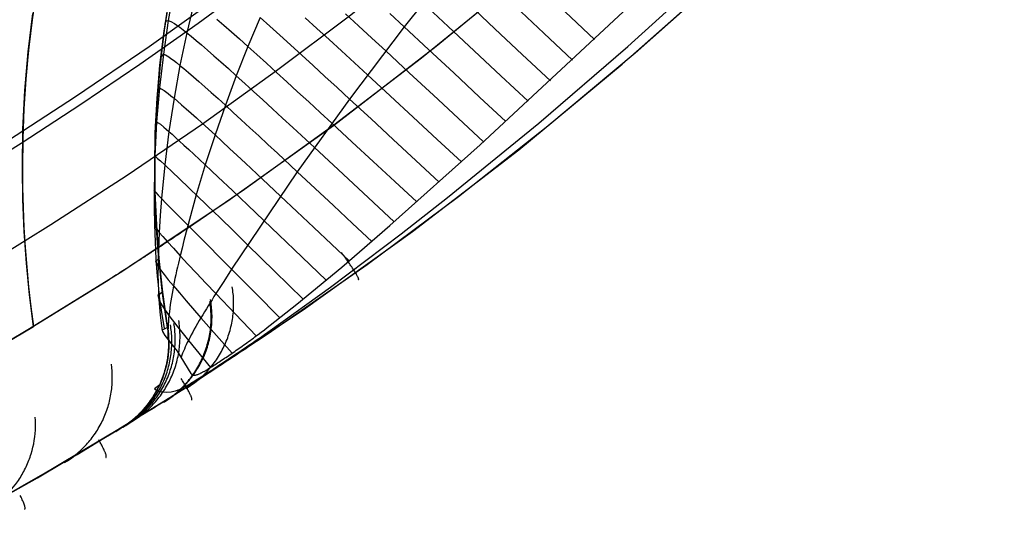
# Model space of a CAD drawing. Header units: millimetres. Extents: x -118 to 118, y -118 to 118.
# Tile 42 of 68: x 58 to 88, y -103 to -88. Entities that reach past the tile are written whole.
import ezdxf

# ---------------------------------------------------------------- set-up
doc = ezdxf.new("R2010")
doc.units = ezdxf.units.MM
doc.header["$MEASUREMENT"] = 0
doc.layers.add('Predefinito', color=5, linetype='Continuous')

msp = doc.modelspace()

# ---------------------------------------------------------------- linework, layer by layer
at = {"layer": 'Predefinito'}
for points in [[(56.393, -103.083), (59.917, -101.075), (63.37, -98.947), (66.748, -96.701), (70.046, -94.339), (73.26, -91.865), (76.387, -89.282), (79.423, -86.592), (82.365, -83.799), (85.208, -80.906), (87.95, -77.917), (90.587, -74.835), (93.116, -71.663), (95.534, -68.407), (97.838, -65.069), (100.026, -61.653), (102.094, -58.164)], [(57.612, -91.723), (59.869, -90.259), (62.093, -88.741), (64.279, -87.172), (66.426, -85.552), (68.534, -83.882), (70.609, -82.157), (72.637, -80.388), (74.618, -78.573), (76.553, -76.714), (78.449, -74.803), (80.291, -72.852), (82.086, -70.855), (83.834, -68.81), (85.523, -66.73), (87.155, -64.613), (88.729, -62.46), (90.244, -60.271), (91.703, -58.046)], [(57.877, -97.634), (61.213, -95.578), (64.475, -93.409), (67.661, -91.128), (70.766, -88.738), (73.787, -86.242), (76.72, -83.644), (79.561, -80.946), (82.308, -78.152), (84.956, -75.264), (87.503, -72.287), (89.946, -69.224), (92.282, -66.078), (94.508, -62.853), (96.621, -59.554)], [(58.685, -87.038), (58.554, -87.938), (58.448, -88.837), (58.365, -89.734), (58.307, -90.63), (58.272, -91.522), (58.26, -92.41)], [(62.26, -92.41), (62.279, -91.358), (62.334, -90.308), (62.425, -89.26), (62.553, -88.216), (62.718, -87.178)], [(62.711, -87.216), (62.549, -88.247), (62.423, -89.284), (62.333, -90.324), (62.278, -91.366), (62.26, -92.41)], [(62.26, -92.41), (62.278, -91.376), (62.331, -90.343), (62.42, -89.313), (62.544, -88.286), (62.703, -87.264)], [(58.26, -92.41), (58.28, -91.241), (58.34, -90.074), (58.44, -88.909), (58.58, -87.749)], [(58.598, -97.203), (58.477, -96.249), (58.382, -95.292), (58.314, -94.333), (58.274, -93.372), (58.26, -92.41)], [(58.598, -97.203), (58.477, -96.249), (58.382, -95.292), (58.314, -94.333), (58.274, -93.372), (58.26, -92.41)], [(62.648, -97.233), (62.558, -96.634), (62.479, -96.034), (62.412, -95.432), (62.357, -94.829), (62.315, -94.225), (62.285, -93.62), (62.266, -93.015), (62.26, -92.41)], [(62.26, -92.41), (62.269, -93.125), (62.31, -94.141), (62.385, -95.154), (62.495, -96.165), (62.639, -97.171), (62.648, -97.233)], [(62.648, -97.233), (62.509, -96.274), (62.4, -95.312), (62.322, -94.346), (62.276, -93.379), (62.26, -92.41)], [(60.881, -95.79), (58.598, -97.203)], [(58.598, -97.203), (56.75, -98.294), (54.881, -99.349)], [(54.881, -99.349), (56.75, -98.294), (58.598, -97.203)], [(61.251, -100.272), (61.295, -100.245), (61.34, -100.216), (61.384, -100.187), (61.427, -100.156), (61.47, -100.125), (61.513, -100.092), (61.556, -100.059), (61.598, -100.025), (61.64, -99.99), (61.681, -99.954), (61.721, -99.917), (61.761, -99.88), (61.801, -99.841), (61.84, -99.802), (61.878, -99.761), (61.916, -99.72), (61.953, -99.678), (61.989, -99.636), (62.025, -99.592), (62.06, -99.548), (62.094, -99.503), (62.127, -99.457), (62.16, -99.411), (62.192, -99.364), (62.222, -99.316), (62.252, -99.268), (62.281, -99.219), (62.31, -99.169), (62.337, -99.119), (62.363, -99.068), (62.388, -99.017), (62.413, -98.965), (62.436, -98.913), (62.459, -98.861), (62.48, -98.808), (62.5, -98.754), (62.52, -98.701), (62.538, -98.647), (62.555, -98.593), (62.571, -98.538), (62.586, -98.483), (62.6, -98.428), (62.613, -98.373), (62.625, -98.318), (62.636, -98.263), (62.646, -98.208), (62.655, -98.152), (62.662, -98.097), (62.669, -98.041), (62.675, -97.986), (62.679, -97.931), (62.683, -97.876), (62.685, -97.821), (62.687, -97.766), (62.687, -97.711), (62.687, -97.657), (62.685, -97.603), (62.683, -97.549), (62.679, -97.495), (62.675, -97.442), (62.67, -97.389), (62.663, -97.337), (62.656, -97.284), (62.648, -97.233)], [(62.648, -97.233), (62.663, -97.336), (62.675, -97.44), (62.682, -97.544), (62.686, -97.648), (62.687, -97.752), (62.684, -97.857), (62.677, -97.961), (62.666, -98.065), (62.652, -98.168), (62.635, -98.271), (62.613, -98.373), (62.589, -98.475), (62.56, -98.575), (62.529, -98.675), (62.493, -98.773), (62.455, -98.87), (62.413, -98.965), (62.368, -99.059), (62.319, -99.152), (62.267, -99.243), (62.213, -99.331), (62.155, -99.418), (62.094, -99.503), (62.03, -99.586), (61.964, -99.666), (61.894, -99.744), (61.822, -99.82), (61.748, -99.893), (61.67, -99.963), (61.591, -100.031), (61.509, -100.096), (61.425, -100.158), (61.339, -100.217), (61.251, -100.272)], [(56.156, -103.212), (58.722, -101.774), (61.251, -100.272)], [(61.251, -100.272), (58.745, -101.761), (56.203, -103.187)]]:
    msp.add_lwpolyline(points, dxfattribs=at)
at = {"layer": 'Predefinito', "extrusion": (0.775879, 0.628694, -0.052502)}
msp.add_lwpolyline([(-117.5, -136.125), (-117.499, -136.05), (-117.496, -135.975), (-117.491, -135.899), (-117.485, -135.823), (-117.476, -135.747), (-117.465, -135.671), (-117.453, -135.595), (-117.438, -135.519), (-117.422, -135.444), (-117.403, -135.368), (-117.382, -135.293), (-117.36, -135.219), (-117.335, -135.145), (-117.309, -135.071), (-117.28, -134.998), (-117.25, -134.926), (-117.218, -134.855), (-117.184, -134.785), (-117.148, -134.715), (-117.111, -134.647), (-117.071, -134.58), (-117.03, -134.514), (-116.988, -134.449), (-116.944, -134.385), (-116.898, -134.323), (-116.851, -134.262), (-116.803, -134.202), (-116.753, -134.144), (-116.702, -134.088), (-116.65, -134.033), (-116.596, -133.979), (-116.542, -133.927)], dxfattribs=at)
at = {"layer": 'Predefinito', "extrusion": (1, 0, 0)}
for points in [[(-92.41, 0), (-92.41, -100)], [(-92.41, -100), (-92.41, 0)], [(-97.203, -99.999), (-97.203, 0)], [(-97.233, -100), (-97.233, 0)], [(-97.712, 0), (-97.712, -100)], [(-100.272, -99.999), (-100.272, 0)]]:
    msp.add_lwpolyline(points, dxfattribs=at)
at = {"layer": 'Predefinito', "extrusion": (0.793656, 0.604079, -0.07211)}
msp.add_lwpolyline([(-117.5, -135.742), (-117.499, -135.677), (-117.497, -135.613), (-117.494, -135.548), (-117.489, -135.482), (-117.482, -135.417), (-117.475, -135.352), (-117.465, -135.287), (-117.455, -135.222), (-117.442, -135.157), (-117.429, -135.092), (-117.414, -135.027), (-117.397, -134.963), (-117.379, -134.899), (-117.36, -134.835), (-117.339, -134.772), (-117.317, -134.709), (-117.293, -134.647), (-117.268, -134.585), (-117.242, -134.524), (-117.214, -134.464), (-117.185, -134.404), (-117.155, -134.345), (-117.123, -134.287), (-117.091, -134.229), (-117.057, -134.172), (-117.022, -134.117), (-116.985, -134.062), (-116.948, -134.008), (-116.91, -133.955), (-116.87, -133.903), (-116.83, -133.852), (-116.789, -133.803)], dxfattribs=at)
at = {"layer": 'Predefinito', "extrusion": (0.802117, 0.591502, -0.082062)}
msp.add_lwpolyline([(-117.5, -135.503), (-117.499, -135.446), (-117.498, -135.388), (-117.495, -135.33), (-117.491, -135.272), (-117.486, -135.213), (-117.48, -135.155), (-117.472, -135.097), (-117.464, -135.039), (-117.454, -134.981), (-117.443, -134.923), (-117.431, -134.866), (-117.418, -134.808), (-117.404, -134.751), (-117.389, -134.694), (-117.372, -134.637), (-117.355, -134.581), (-117.336, -134.525), (-117.316, -134.469), (-117.295, -134.414), (-117.273, -134.359), (-117.25, -134.305), (-117.226, -134.251), (-117.201, -134.198), (-117.175, -134.145), (-117.148, -134.093), (-117.12, -134.042), (-117.091, -133.991), (-117.061, -133.941), (-117.03, -133.892), (-116.999, -133.843), (-116.966, -133.795), (-116.933, -133.748)], dxfattribs=at)
at = {"layer": 'Predefinito', "extrusion": (0.810398, 0.57884, -0.09055)}
msp.add_lwpolyline([(-117.5, -135.252), (-117.498, -135.153), (-117.493, -135.053), (-117.485, -134.954), (-117.474, -134.855), (-117.459, -134.755), (-117.44, -134.657), (-117.419, -134.559), (-117.394, -134.461), (-117.366, -134.365), (-117.334, -134.269), (-117.3, -134.175), (-117.262, -134.082), (-117.222, -133.99), (-117.178, -133.9), (-117.132, -133.812), (-117.083, -133.726)], dxfattribs=at)
at = {"layer": 'Predefinito', "extrusion": (0.814205, 0.57229, -0.097748)}
msp.add_lwpolyline([(-117.5, -135.079), (-117.499, -134.989), (-117.495, -134.899), (-117.488, -134.809), (-117.478, -134.719), (-117.466, -134.629), (-117.451, -134.54), (-117.433, -134.45), (-117.413, -134.362), (-117.39, -134.274), (-117.364, -134.186), (-117.336, -134.1), (-117.305, -134.015), (-117.271, -133.931), (-117.236, -133.848), (-117.197, -133.766), (-117.157, -133.686)], dxfattribs=at)
at = {"layer": 'Predefinito', "extrusion": (0.818206, 0.565896, -0.101491)}
msp.add_lwpolyline([(-117.5, -134.939), (-117.499, -134.86), (-117.496, -134.779), (-117.49, -134.699), (-117.483, -134.619), (-117.473, -134.539), (-117.461, -134.46), (-117.447, -134.38), (-117.431, -134.301), (-117.413, -134.222), (-117.393, -134.144), (-117.37, -134.067), (-117.346, -133.99), (-117.319, -133.914), (-117.291, -133.839), (-117.261, -133.765), (-117.228, -133.692)], dxfattribs=at)
at = {"layer": 'Predefinito', "extrusion": (0.823841, 0.560611, -0.083675)}
msp.add_lwpolyline([(-117.5, -135.083), (-117.499, -135.015), (-117.497, -134.946), (-117.493, -134.877), (-117.487, -134.808), (-117.48, -134.739), (-117.471, -134.67), (-117.461, -134.601), (-117.449, -134.533), (-117.436, -134.465), (-117.42, -134.397), (-117.404, -134.33), (-117.386, -134.263), (-117.366, -134.197), (-117.345, -134.131), (-117.322, -134.066), (-117.298, -134.001)], dxfattribs=at)
at = {"layer": 'Predefinito', "extrusion": (0, 1, 0)}
msp.add_lwpolyline([(-58.598, -132), (-58.598, -99.999)], dxfattribs=at)
at = {"layer": 'Predefinito', "extrusion": (0.013188, 0.008031, 0.999881)}
msp.add_lwpolyline([(62.547, -99.483), (62.592, -99.455), (62.637, -99.427), (62.681, -99.397), (62.726, -99.366), (62.77, -99.334), (62.813, -99.301), (62.856, -99.268), (62.899, -99.233), (62.941, -99.197), (62.983, -99.161), (63.024, -99.124), (63.064, -99.085), (63.104, -99.046), (63.144, -99.006), (63.183, -98.965), (63.221, -98.923), (63.258, -98.881), (63.295, -98.837), (63.331, -98.793), (63.366, -98.748), (63.401, -98.702), (63.434, -98.656), (63.467, -98.609), (63.499, -98.561), (63.53, -98.512), (63.56, -98.463), (63.59, -98.413), (63.618, -98.363), (63.645, -98.311), (63.672, -98.26), (63.697, -98.208), (63.721, -98.155), (63.745, -98.102), (63.767, -98.049), (63.788, -97.995), (63.808, -97.94), (63.828, -97.886), (63.846, -97.831), (63.863, -97.776), (63.879, -97.72), (63.893, -97.664), (63.907, -97.609), (63.92, -97.553), (63.931, -97.496), (63.942, -97.44), (63.951, -97.384), (63.959, -97.328), (63.966, -97.271), (63.972, -97.215), (63.977, -97.159), (63.981, -97.103), (63.984, -97.047), (63.986, -96.991), (63.987, -96.936), (63.987, -96.88), (63.985, -96.825), (63.983, -96.77), (63.98, -96.716), (63.976, -96.662), (63.97, -96.608), (63.964, -96.554), (63.957, -96.501), (63.949, -96.448), (63.941, -96.396)], dxfattribs=at)
at = {"layer": 'Predefinito', "extrusion": (0.01929, 0.011762, 0.999745)}
msp.add_lwpolyline([(-117.5, -2.388), (-117.5, -2.441), (-117.498, -2.494), (-117.496, -2.547), (-117.492, -2.601), (-117.488, -2.654), (-117.483, -2.708), (-117.477, -2.762), (-117.469, -2.817), (-117.461, -2.871), (-117.451, -2.925), (-117.441, -2.98), (-117.43, -3.034), (-117.417, -3.088), (-117.403, -3.143), (-117.389, -3.197), (-117.373, -3.251), (-117.356, -3.305), (-117.339, -3.359), (-117.32, -3.412), (-117.3, -3.465), (-117.279, -3.518), (-117.257, -3.571), (-117.234, -3.624), (-117.209, -3.676), (-117.184, -3.727), (-117.158, -3.778), (-117.131, -3.829), (-117.103, -3.879), (-117.074, -3.929), (-117.044, -3.978), (-117.012, -4.027), (-116.98, -4.075), (-116.948, -4.122), (-116.914, -4.169), (-116.879, -4.215), (-116.843, -4.261), (-116.807, -4.305), (-116.77, -4.349), (-116.732, -4.392), (-116.693, -4.435), (-116.654, -4.476), (-116.613, -4.517), (-116.572, -4.557), (-116.531, -4.596), (-116.488, -4.634), (-116.446, -4.671), (-116.402, -4.708), (-116.358, -4.743), (-116.314, -4.777), (-116.269, -4.811), (-116.223, -4.844), (-116.177, -4.875), (-116.131, -4.906), (-116.084, -4.935), (-116.037, -4.964), (-115.99, -4.992), (-115.942, -5.019), (-115.894, -5.044), (-115.846, -5.069), (-115.797, -5.093), (-115.749, -5.116), (-115.7, -5.137), (-115.651, -5.158), (-115.602, -5.178)], dxfattribs=at)
at = {"layer": 'Predefinito', "extrusion": (0.012664, 0.007733, 0.99989)}
msp.add_lwpolyline([(62.524, -99.495), (62.569, -99.467), (62.613, -99.439), (62.657, -99.409), (62.701, -99.379), (62.744, -99.347), (62.787, -99.315), (62.83, -99.281), (62.872, -99.247), (62.914, -99.212), (62.955, -99.176), (62.995, -99.139), (63.036, -99.101), (63.075, -99.063), (63.114, -99.023), (63.153, -98.983), (63.19, -98.942), (63.228, -98.9), (63.264, -98.857), (63.3, -98.813), (63.335, -98.769), (63.369, -98.724), (63.402, -98.678), (63.435, -98.632), (63.466, -98.584), (63.497, -98.537), (63.527, -98.488), (63.556, -98.439), (63.585, -98.389), (63.612, -98.339), (63.638, -98.288), (63.664, -98.237), (63.688, -98.185), (63.711, -98.133), (63.734, -98.08), (63.755, -98.027), (63.775, -97.973), (63.795, -97.92), (63.813, -97.865), (63.83, -97.811), (63.846, -97.756), (63.861, -97.702), (63.875, -97.647), (63.888, -97.591), (63.9, -97.536), (63.911, -97.481), (63.92, -97.425), (63.929, -97.37), (63.937, -97.314), (63.943, -97.259), (63.949, -97.203), (63.953, -97.148), (63.957, -97.093), (63.959, -97.038), (63.96, -96.983), (63.961, -96.928), (63.96, -96.873), (63.959, -96.819), (63.956, -96.765), (63.952, -96.711), (63.948, -96.658), (63.943, -96.605), (63.936, -96.552), (63.929, -96.5), (63.921, -96.448)], dxfattribs=at)
at = {"layer": 'Predefinito', "extrusion": (0.003386, 0.002068, 0.999992)}
msp.add_lwpolyline([(61.59, -100.066), (61.634, -100.038), (61.678, -100.009), (61.722, -99.98), (61.766, -99.949), (61.809, -99.918), (61.852, -99.885), (61.895, -99.852), (61.937, -99.818), (61.978, -99.783), (62.02, -99.747), (62.06, -99.71), (62.1, -99.673), (62.14, -99.634), (62.179, -99.595), (62.217, -99.554), (62.255, -99.513), (62.292, -99.471), (62.328, -99.429), (62.364, -99.385), (62.399, -99.341), (62.433, -99.296), (62.466, -99.25), (62.499, -99.204), (62.53, -99.157), (62.561, -99.109), (62.591, -99.061), (62.62, -99.012), (62.649, -98.962), (62.676, -98.912), (62.702, -98.861), (62.727, -98.81), (62.752, -98.758), (62.775, -98.706), (62.797, -98.654), (62.819, -98.601), (62.839, -98.547), (62.858, -98.494), (62.877, -98.44), (62.894, -98.385), (62.91, -98.331), (62.925, -98.276), (62.939, -98.221), (62.952, -98.166), (62.964, -98.111), (62.975, -98.056), (62.985, -98), (62.994, -97.945), (63.001, -97.89), (63.008, -97.834), (63.013, -97.779), (63.018, -97.724), (63.021, -97.669), (63.024, -97.614), (63.025, -97.559), (63.026, -97.504), (63.025, -97.45), (63.024, -97.396), (63.021, -97.342), (63.018, -97.288), (63.014, -97.235), (63.008, -97.182), (63.002, -97.129), (62.995, -97.077), (62.987, -97.025)], dxfattribs=at)
at = {"layer": 'Predefinito', "extrusion": (0.001939, 0.001185, 0.999997)}
msp.add_lwpolyline([(61.445, -100.154), (61.489, -100.126), (61.534, -100.098), (61.578, -100.068), (61.621, -100.038), (61.664, -100.006), (61.707, -99.974), (61.75, -99.941), (61.792, -99.907), (61.834, -99.872), (61.875, -99.836), (61.915, -99.799), (61.955, -99.761), (61.995, -99.723), (62.034, -99.683), (62.072, -99.643), (62.11, -99.602), (62.147, -99.56), (62.183, -99.517), (62.219, -99.474), (62.254, -99.43), (62.288, -99.385), (62.321, -99.339), (62.354, -99.292), (62.386, -99.245), (62.416, -99.198), (62.446, -99.149), (62.475, -99.1), (62.504, -99.051), (62.531, -99), (62.557, -98.95), (62.582, -98.899), (62.607, -98.847), (62.63, -98.795), (62.653, -98.742), (62.674, -98.689), (62.694, -98.636), (62.714, -98.582), (62.732, -98.528), (62.749, -98.474), (62.765, -98.42), (62.78, -98.365), (62.794, -98.31), (62.807, -98.255), (62.819, -98.2), (62.83, -98.144), (62.84, -98.089), (62.849, -98.034), (62.856, -97.978), (62.863, -97.923), (62.869, -97.868), (62.873, -97.812), (62.877, -97.757), (62.879, -97.702), (62.881, -97.648), (62.881, -97.593), (62.881, -97.538), (62.879, -97.484), (62.877, -97.43), (62.873, -97.377), (62.869, -97.324), (62.864, -97.271), (62.857, -97.218), (62.85, -97.166), (62.842, -97.114)], dxfattribs=at)
at = {"layer": 'Predefinito', "extrusion": (-0.000142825, 0.999943, -0.01072)}
msp.add_lwpolyline([(-62.625, -101.036), (-62.47, -112.644)], dxfattribs=at)
at = {"layer": 'Predefinito', "extrusion": (0.002263, 0.001377, 0.999996)}
msp.add_lwpolyline([(61.338, -100.22), (61.383, -100.192), (61.427, -100.163), (61.472, -100.133), (61.516, -100.103), (61.559, -100.071), (61.602, -100.039), (61.645, -100.005), (61.688, -99.971), (61.729, -99.936), (61.771, -99.9), (61.812, -99.863), (61.852, -99.825), (61.892, -99.786), (61.931, -99.746), (61.97, -99.706), (62.008, -99.664), (62.045, -99.622), (62.082, -99.579), (62.118, -99.535), (62.153, -99.491), (62.187, -99.445), (62.22, -99.399), (62.253, -99.353), (62.285, -99.305), (62.316, -99.257), (62.346, -99.208), (62.375, -99.159), (62.404, -99.109), (62.431, -99.058), (62.457, -99.007), (62.483, -98.956), (62.507, -98.903), (62.531, -98.851), (62.553, -98.798), (62.574, -98.744), (62.595, -98.691), (62.614, -98.637), (62.632, -98.582), (62.649, -98.527), (62.665, -98.473), (62.68, -98.417), (62.694, -98.362), (62.707, -98.306), (62.719, -98.251), (62.73, -98.195), (62.739, -98.139), (62.748, -98.084), (62.755, -98.028), (62.762, -97.972), (62.767, -97.916), (62.771, -97.861), (62.775, -97.805), (62.777, -97.75), (62.778, -97.695), (62.778, -97.64), (62.778, -97.585), (62.776, -97.53), (62.773, -97.476), (62.769, -97.422), (62.765, -97.369), (62.759, -97.315), (62.752, -97.262), (62.745, -97.21), (62.737, -97.158)], dxfattribs=at)
at = {"layer": 'Predefinito', "extrusion": (-0.013452, -0.00819, 0.999876)}
msp.add_lwpolyline([(59.533, -101.318), (59.621, -101.263), (59.707, -101.204), (59.749, -101.174), (59.792, -101.142), (59.833, -101.109), (59.875, -101.076), (59.916, -101.042), (59.956, -101.007), (59.996, -100.971), (60.036, -100.934), (60.075, -100.897), (60.113, -100.858), (60.151, -100.819), (60.189, -100.779), (60.225, -100.738), (60.261, -100.696), (60.296, -100.654), (60.331, -100.611), (60.365, -100.567), (60.398, -100.523), (60.43, -100.478), (60.462, -100.432), (60.492, -100.385), (60.522, -100.338), (60.551, -100.29), (60.579, -100.242), (60.606, -100.193), (60.633, -100.144), (60.658, -100.094), (60.683, -100.044), (60.706, -99.993), (60.729, -99.942), (60.751, -99.89), (60.771, -99.838), (60.791, -99.786), (60.81, -99.733), (60.827, -99.681), (60.844, -99.627), (60.86, -99.574), (60.874, -99.521), (60.888, -99.467), (60.901, -99.413), (60.912, -99.359), (60.923, -99.305), (60.932, -99.251), (60.941, -99.197), (60.948, -99.142), (60.955, -99.088), (60.96, -99.034), (60.965, -98.98), (60.969, -98.926), (60.971, -98.873), (60.973, -98.819), (60.973, -98.766), (60.973, -98.713), (60.972, -98.66), (60.97, -98.607), (60.967, -98.554), (60.958, -98.451), (60.946, -98.348)], dxfattribs=at)
at = {"layer": 'Predefinito', "extrusion": (-0.033104, -0.020191, 0.999248)}
msp.add_lwpolyline([(117.5, -4.642), (117.498, -4.544), (117.494, -4.445), (117.485, -4.345), (117.474, -4.245), (117.458, -4.145), (117.44, -4.044), (117.418, -3.944), (117.392, -3.844), (117.363, -3.744), (117.33, -3.645), (117.293, -3.547), (117.274, -3.499), (117.253, -3.45), (117.232, -3.402), (117.21, -3.355), (117.187, -3.307), (117.163, -3.26), (117.138, -3.214), (117.112, -3.167), (117.086, -3.122), (117.059, -3.076), (117.031, -3.031), (117.002, -2.987), (116.973, -2.943), (116.942, -2.9), (116.911, -2.858), (116.88, -2.815), (116.847, -2.774), (116.814, -2.733), (116.78, -2.693), (116.746, -2.653), (116.675, -2.576), (116.602, -2.502), (116.527, -2.43), (116.45, -2.362), (116.37, -2.296), (116.289, -2.234), (116.207, -2.175), (116.123, -2.119), (116.038, -2.066), (115.952, -2.017), (115.865, -1.971)], dxfattribs=at)
at = {"layer": 'Predefinito', "extrusion": (0.820204, 0.5491, -0.160483)}
msp.add_lwpolyline([(-117.5, -133.71), (-117.499, -133.65), (-117.498, -133.591), (-117.495, -133.531), (-117.491, -133.472), (-117.485, -133.412), (-117.479, -133.352), (-117.471, -133.293), (-117.462, -133.234), (-117.452, -133.175), (-117.441, -133.116), (-117.428, -133.057), (-117.415, -132.999), (-117.4, -132.941), (-117.384, -132.884), (-117.367, -132.826), (-117.349, -132.77)], dxfattribs=at)
at = {"layer": 'Predefinito', "extrusion": (-0.060075, -0.036778, 0.997516)}
msp.add_lwpolyline([(117.5, -8.679), (117.499, -8.59), (117.495, -8.499), (117.488, -8.408), (117.478, -8.317), (117.466, -8.226), (117.45, -8.134), (117.432, -8.043), (117.41, -7.952), (117.386, -7.861), (117.359, -7.771), (117.329, -7.681), (117.296, -7.592), (117.26, -7.504), (117.222, -7.417), (117.18, -7.332), (117.136, -7.247), (117.089, -7.164), (117.04, -7.083), (116.988, -7.003), (116.934, -6.925), (116.877, -6.849), (116.818, -6.775), (116.757, -6.703), (116.694, -6.633), (116.629, -6.566), (116.563, -6.501), (116.494, -6.438), (116.424, -6.378), (116.353, -6.32), (116.281, -6.265), (116.207, -6.212), (116.132, -6.162)], dxfattribs=at)
at = {"layer": 'Predefinito', "extrusion": (0.779811, 0.513731, -0.357735)}
msp.add_lwpolyline([(-117.5, -126.292), (-117.5, -126.238), (-117.498, -126.185), (-117.496, -126.131), (-117.492, -126.077), (-117.488, -126.023), (-117.483, -125.97), (-117.476, -125.916), (-117.469, -125.863), (-117.461, -125.809), (-117.452, -125.756), (-117.442, -125.703), (-117.431, -125.65), (-117.419, -125.598), (-117.406, -125.546), (-117.392, -125.494), (-117.377, -125.442)], dxfattribs=at)
at = {"layer": 'Predefinito', "extrusion": (0.806076, 0.535283, -0.252415)}
msp.add_lwpolyline([(-117.5, -130.992), (-117.499, -130.936), (-117.498, -130.88), (-117.495, -130.823), (-117.492, -130.767), (-117.487, -130.711), (-117.481, -130.655), (-117.474, -130.599), (-117.466, -130.543), (-117.457, -130.487), (-117.447, -130.431), (-117.436, -130.376), (-117.424, -130.32), (-117.411, -130.266), (-117.396, -130.211), (-117.381, -130.157), (-117.365, -130.103)], dxfattribs=at)
at = {"layer": 'Predefinito', "extrusion": (-0.098288, -0.06055, 0.993314)}
msp.add_lwpolyline([(117.5, -14.627), (117.499, -14.551), (117.496, -14.474), (117.491, -14.397), (117.484, -14.32), (117.475, -14.242), (117.464, -14.165), (117.451, -14.088), (117.436, -14.01), (117.419, -13.933), (117.399, -13.857), (117.378, -13.78), (117.354, -13.704), (117.329, -13.629), (117.302, -13.554), (117.272, -13.48), (117.241, -13.407), (117.207, -13.335), (117.172, -13.263), (117.135, -13.193), (117.096, -13.123), (117.055, -13.055), (117.013, -12.988), (116.968, -12.923), (116.923, -12.858), (116.876, -12.795), (116.827, -12.734), (116.777, -12.674), (116.725, -12.615), (116.672, -12.558), (116.618, -12.503), (116.563, -12.45), (116.507, -12.398)], dxfattribs=at)
at = {"layer": 'Predefinito', "extrusion": (-0.163284, -0.101624, 0.981331)}
msp.add_lwpolyline([(117.5, -25.036), (117.499, -24.98), (117.498, -24.924), (117.495, -24.868), (117.492, -24.812), (117.487, -24.755), (117.481, -24.699), (117.474, -24.643), (117.466, -24.586), (117.457, -24.53), (117.447, -24.474), (117.436, -24.418), (117.423, -24.362), (117.41, -24.307), (117.395, -24.251), (117.38, -24.196), (117.363, -24.142), (117.346, -24.087), (117.327, -24.033), (117.308, -23.979), (117.287, -23.926), (117.265, -23.873), (117.243, -23.821), (117.219, -23.769), (117.194, -23.717), (117.169, -23.667), (117.143, -23.616), (117.115, -23.567), (117.087, -23.518), (117.058, -23.469), (117.028, -23.421), (116.998, -23.374), (116.966, -23.328)], dxfattribs=at)
at = {"layer": 'Predefinito', "extrusion": (-0.551721, -0.353733, 0.755299)}
msp.add_lwpolyline([(117.5, -87.98), (117.498, -87.876), (117.493, -87.772), (117.484, -87.668), (117.471, -87.564), (117.455, -87.461), (117.435, -87.359), (117.412, -87.257), (117.385, -87.157)], dxfattribs=at)
at = {"layer": 'Predefinito', "extrusion": (0.685357, 0.444914, -0.576488)}
msp.add_lwpolyline([(-117.5, -110.171), (-117.498, -110.069), (-117.493, -109.966), (-117.484, -109.864), (-117.472, -109.762), (-117.456, -109.66), (-117.437, -109.559), (-117.414, -109.459), (-117.388, -109.36)], dxfattribs=at)
at = {"layer": 'Predefinito', "extrusion": (-0.232032, -0.145541, 0.961758)}
msp.add_lwpolyline([(117.5, -36.124), (117.499, -36.04), (117.495, -35.955), (117.489, -35.87), (117.481, -35.786), (117.47, -35.701), (117.457, -35.617), (117.441, -35.533), (117.423, -35.45), (117.403, -35.367), (117.38, -35.285), (117.355, -35.203), (117.328, -35.123), (117.298, -35.043), (117.267, -34.964), (117.233, -34.887), (117.197, -34.81)], dxfattribs=at)
at = {"layer": 'Predefinito', "extrusion": (-0.298403, -0.188163, 0.935709)}
msp.add_lwpolyline([(117.5, -46.821), (117.499, -46.752), (117.497, -46.682), (117.493, -46.613), (117.487, -46.543), (117.48, -46.474), (117.471, -46.404), (117.46, -46.335), (117.448, -46.266), (117.434, -46.198), (117.419, -46.129), (117.402, -46.061), (117.384, -45.994), (117.364, -45.927), (117.342, -45.861), (117.319, -45.795), (117.294, -45.73)], dxfattribs=at)
at = {"layer": 'Predefinito', "extrusion": (-0.408488, -0.259388, 0.875132)}
msp.add_lwpolyline([(117.5, -64.608), (117.499, -64.551), (117.498, -64.493), (117.495, -64.436), (117.491, -64.378), (117.486, -64.32), (117.48, -64.263), (117.473, -64.205), (117.464, -64.148), (117.455, -64.091), (117.445, -64.034), (117.433, -63.977), (117.42, -63.921), (117.406, -63.865), (117.392, -63.809), (117.376, -63.754), (117.359, -63.699)], dxfattribs=at)
at = {"layer": 'Predefinito'}
for points in [[(56.404, -92.808, -153.68), (58.228, -91.667, -153.681), (60.031, -90.492, -153.681), (61.812, -89.282, -153.681), (63.571, -88.038, -153.681), (65.306, -86.761, -153.681), (67.017, -85.451, -153.681), (68.703, -84.109, -153.68), (70.364, -82.735, -153.68), (71.997, -81.329, -153.68), (73.604, -79.893, -153.68), (75.182, -78.426, -153.68), (76.731, -76.93, -153.68), (78.251, -75.404, -153.68), (79.74, -73.849, -153.68), (81.198, -72.266, -153.68), (82.624, -70.655, -153.68), (84.017, -69.017, -153.68), (85.377, -67.352, -153.679), (86.702, -65.66, -153.679), (87.992, -63.943, -153.679), (89.246, -62.2, -153.679), (90.462, -60.434, -153.679), (91.641, -58.645, -153.679)], [(56.782, -95.569, -161), (59.124, -94.128, -161), (61.432, -92.631, -161), (63.706, -91.079, -161), (65.944, -89.473, -161), (68.143, -87.815, -161), (70.303, -86.104, -161), (72.422, -84.343, -161), (74.499, -82.531, -161), (76.53, -80.671, -161), (78.517, -78.763, -161), (80.459, -76.805, -161), (82.352, -74.8, -161), (84.194, -72.751, -161), (85.984, -70.657, -161), (87.72, -68.521, -161), (89.401, -66.342, -161), (91.024, -64.123, -161), (92.589, -61.865, -161), (94.093, -59.57, -161)], [(62.648, -97.233, -100), (62.482, -97.316, -112.933), (62.493, -97.354, -114.734), (62.57, -97.473, -118.407), (62.722, -97.666, -122.044), (62.939, -97.953, -125.636), (63.353, -98.621, -131.626), (63.372, -98.641, -131.845), (63.394, -98.658, -132.07), (63.407, -98.665, -132.186), (63.422, -98.671, -132.305), (63.439, -98.675, -132.426), (63.458, -98.676, -132.551), (63.469, -98.676, -132.615), (63.482, -98.675, -132.68), (63.495, -98.673, -132.747), (63.51, -98.67, -132.814), (63.526, -98.666, -132.882), (63.544, -98.66, -132.951), (63.564, -98.653, -133.019), (63.585, -98.644, -133.088), (63.608, -98.634, -133.156), (63.633, -98.623, -133.224), (63.646, -98.616, -133.257), (63.66, -98.609, -133.291), (63.674, -98.602, -133.324), (63.688, -98.594, -133.357), (63.703, -98.586, -133.39), (63.719, -98.578, -133.422), (63.734, -98.569, -133.454), (63.75, -98.56, -133.485), (63.783, -98.541, -133.546), (63.817, -98.521, -133.605), (63.852, -98.5, -133.661), (63.888, -98.478, -133.715), (63.924, -98.456, -133.766), (63.961, -98.433, -133.816), (63.999, -98.409, -133.864), (64.038, -98.384, -133.91), (64.077, -98.359, -133.953), (64.117, -98.333, -133.995), (64.157, -98.307, -134.035), (64.198, -98.28, -134.074), (64.24, -98.253, -134.11), (64.282, -98.225, -134.146), (64.325, -98.196, -134.179), (64.368, -98.167, -134.212), (64.412, -98.138, -134.242), (64.455, -98.108, -134.271), (64.499, -98.079, -134.298), (64.543, -98.049, -134.323), (64.587, -98.018, -134.347), (64.632, -97.988, -134.369), (64.677, -97.956, -134.39), (64.722, -97.925, -134.41), (64.768, -97.893, -134.427), (64.813, -97.861, -134.443), (64.859, -97.829, -134.458), (64.905, -97.796, -134.472), (64.952, -97.763, -134.484), (64.999, -97.729, -134.495), (65.047, -97.695, -134.504), (65.095, -97.66, -134.512), (65.143, -97.625, -134.52), (65.192, -97.589, -134.525), (65.241, -97.554, -134.53), (65.289, -97.518, -134.534), (65.338, -97.482, -134.536), (65.386, -97.446, -134.537), (65.481, -97.375, -134.537), (65.573, -97.306, -134.533), (65.663, -97.237, -134.527), (65.753, -97.168, -134.519), (66.558, -96.53, -134.422), (67.913, -95.409, -134.31), (69.368, -94.155, -134.22), (72.099, -91.717, -134.134), (78.149, -86.079, -134.12)], [(71.525, -85.998, -129.767), (69.8, -88.153, -129.597), (68.147, -90.332, -129.386), (66.568, -92.529, -129.134), (64.584, -95.474, -128.739), (64.345, -95.843, -128.69), (64.226, -96.027, -128.659), (64.167, -96.119, -128.641), (64.109, -96.211, -128.621), (64.05, -96.303, -128.599), (63.992, -96.395, -128.574), (63.934, -96.487, -128.546), (63.877, -96.578, -128.515), (63.821, -96.669, -128.481), (63.765, -96.76, -128.444), (63.711, -96.85, -128.404), (63.657, -96.939, -128.36), (63.604, -97.028, -128.313), (63.553, -97.116, -128.263), (63.503, -97.203, -128.209), (63.455, -97.29, -128.152), (63.408, -97.375, -128.091), (63.362, -97.46, -128.028), (63.319, -97.543, -127.961), (63.277, -97.626, -127.891), (63.245, -97.692, -127.833), (63.214, -97.757, -127.772), (63.184, -97.822, -127.71), (63.156, -97.885, -127.646), (63.129, -97.948, -127.58), (63.104, -98.01, -127.513), (63.08, -98.071, -127.444), (63.058, -98.131, -127.374)], [(62.413, -98.965, -99.999), (62.251, -99.089, -116.183), (62.378, -99.156, -123.118), (62.526, -99.183, -126.567), (62.628, -99.188, -128.289), (62.76, -99.177, -130.005), (62.842, -99.161, -130.859), (62.89, -99.148, -131.282), (62.944, -99.13, -131.703), (62.974, -99.118, -131.912), (63.007, -99.105, -132.119), (63.043, -99.089, -132.325), (63.084, -99.069, -132.528), (63.106, -99.058, -132.628), (63.13, -99.046, -132.727), (63.155, -99.033, -132.825), (63.181, -99.018, -132.922), (63.21, -99.002, -133.018), (63.24, -98.985, -133.113), (63.273, -98.966, -133.206), (63.307, -98.946, -133.298), (63.344, -98.923, -133.388), (63.384, -98.9, -133.477), (63.425, -98.874, -133.564), (63.47, -98.847, -133.649), (63.516, -98.818, -133.733), (63.564, -98.787, -133.814), (63.589, -98.771, -133.854), (63.615, -98.755, -133.893), (63.641, -98.739, -133.932), (63.668, -98.722, -133.97), (63.695, -98.705, -134.008), (63.722, -98.687, -134.045), (63.751, -98.669, -134.081), (63.779, -98.65, -134.117), (63.808, -98.632, -134.152), (63.838, -98.613, -134.186), (63.868, -98.593, -134.22), (63.899, -98.573, -134.253), (63.93, -98.553, -134.286), (63.962, -98.532, -134.318), (64.027, -98.49, -134.38), (64.093, -98.447, -134.44), (64.161, -98.402, -134.496), (64.231, -98.357, -134.55), (64.302, -98.31, -134.601), (64.374, -98.262, -134.649), (64.447, -98.214, -134.693), (64.485, -98.189, -134.715), (64.522, -98.165, -134.735), (64.597, -98.114, -134.773), (64.674, -98.063, -134.809), (64.752, -98.011, -134.841), (64.832, -97.958, -134.87), (64.913, -97.903, -134.897), (64.994, -97.848, -134.92), (65.076, -97.792, -134.941), (65.159, -97.736, -134.958), (65.242, -97.68, -134.973), (65.325, -97.623, -134.986), (65.409, -97.565, -134.996), (65.493, -97.507, -135.003), (65.579, -97.448, -135.009), (65.752, -97.328, -135.014), (67.575, -96.018, -135.015), (69.711, -94.406, -135.043), (71.113, -93.307, -135.066), (73.865, -91.058, -135.116), (76.556, -88.742, -135.159), (79.186, -86.36, -135.189)], [(79.356, -86.653, -136.559), (76.781, -88.943, -136.468), (74.141, -91.156, -136.324), (71.439, -93.288, -136.12), (68.68, -95.338, -135.852), (65.688, -97.424, -135.515), (65.51, -97.543, -135.491), (65.421, -97.603, -135.476), (65.333, -97.662, -135.459), (65.244, -97.721, -135.44), (65.156, -97.78, -135.419), (65.068, -97.839, -135.396), (64.981, -97.897, -135.37), (64.894, -97.954, -135.341), (64.807, -98.012, -135.31), (64.722, -98.068, -135.276), (64.637, -98.124, -135.24), (64.553, -98.179, -135.201), (64.47, -98.234, -135.159), (64.389, -98.287, -135.114), (64.308, -98.34, -135.066), (64.228, -98.392, -135.015), (64.15, -98.443, -134.962), (64.073, -98.493, -134.905), (63.997, -98.543, -134.846), (63.923, -98.591, -134.784), (63.85, -98.638, -134.72), (63.779, -98.684, -134.653), (63.709, -98.729, -134.583), (63.642, -98.772, -134.511), (63.576, -98.815, -134.437), (63.511, -98.856, -134.36), (63.449, -98.896, -134.281), (63.388, -98.935, -134.2), (63.329, -98.973, -134.117), (63.272, -99.009, -134.032), (63.217, -99.045, -133.945), (63.164, -99.078, -133.857), (63.113, -99.111, -133.767), (63.064, -99.142, -133.676), (63.017, -99.172, -133.584), (62.972, -99.201, -133.49), (62.929, -99.228, -133.396), (62.887, -99.255, -133.3), (62.847, -99.28, -133.203), (62.808, -99.305, -133.106), (62.771, -99.328, -133.008), (62.7, -99.373, -132.809), (62.635, -99.414, -132.608), (62.574, -99.452, -132.405), (62.517, -99.488, -132.201), (62.411, -99.554, -131.788), (62.316, -99.614, -131.372), (62.229, -99.668, -130.954), (62.076, -99.764, -130.112), (61.942, -99.847, -129.265), (61.825, -99.919, -128.415), (61.722, -99.983, -127.562), (61.547, -100.091, -125.85), (61.41, -100.175, -124.133), (61.303, -100.241, -122.413), (61.221, -100.291, -120.69), (61.119, -100.353, -117.244), (61.083, -100.375, -113.795), (61.251, -100.272, -99.999)], [(72.898, -86.995, -135), (70.319, -89.093, -135), (67.675, -91.118, -135), (64.972, -93.064, -135), (63.255, -94.24, -134.999), (63.168, -94.298, -134.994), (63.125, -94.326, -134.991), (63.082, -94.355, -134.986), (63.039, -94.384, -134.981), (62.996, -94.413, -134.974), (62.953, -94.441, -134.967), (62.911, -94.47, -134.958), (62.868, -94.498, -134.949), (62.826, -94.526, -134.939), (62.784, -94.554, -134.928), (62.742, -94.582, -134.916), (62.7, -94.61, -134.903), (62.658, -94.637, -134.889), (62.617, -94.665, -134.874), (62.575, -94.692, -134.858), (62.534, -94.719, -134.841), (62.494, -94.746, -134.823), (62.453, -94.773, -134.805), (62.413, -94.799, -134.786), (62.373, -94.825, -134.765), (62.334, -94.851, -134.744), (62.294, -94.877, -134.722), (62.255, -94.903, -134.699), (62.217, -94.928, -134.676), (62.178, -94.953, -134.651), (62.14, -94.978, -134.626), (62.103, -95.002, -134.6), (62.066, -95.027, -134.573), (62.029, -95.051, -134.545), (61.993, -95.074, -134.517), (61.957, -95.098, -134.487), (61.921, -95.121, -134.457), (61.886, -95.144, -134.426), (61.851, -95.166, -134.394), (61.817, -95.189, -134.362), (61.783, -95.211, -134.329), (61.75, -95.232, -134.295), (61.717, -95.254, -134.26), (61.685, -95.274, -134.225), (61.653, -95.295, -134.189), (61.622, -95.315, -134.152), (61.591, -95.335, -134.115), (61.561, -95.354, -134.077), (61.532, -95.373, -134.038), (61.503, -95.392, -133.999), (61.475, -95.41, -133.96), (61.447, -95.428, -133.92), (61.42, -95.445, -133.879), (61.394, -95.462, -133.838), (61.343, -95.495, -133.754), (61.294, -95.527, -133.668), (61.248, -95.556, -133.58), (61.204, -95.584, -133.49), (61.163, -95.61, -133.398), (61.125, -95.635, -133.305), (61.089, -95.658, -133.21), (61.056, -95.679, -133.114), (61.026, -95.698, -133.017), (60.999, -95.715, -132.919), (60.974, -95.731, -132.819), (60.953, -95.745, -132.718), (60.934, -95.757, -132.617), (60.918, -95.767, -132.515), (60.905, -95.775, -132.413), (60.894, -95.782, -132.31), (60.887, -95.786, -132.207), (60.883, -95.789, -132.104), (60.881, -95.79, -132)], [(62.853, -86.955, -107.812), (62.671, -87.961, -107.76), (62.521, -88.976, -107.705), (62.403, -89.997, -107.647), (62.317, -91.024, -107.587), (62.263, -92.056, -107.523), (62.242, -93.092, -107.458), (62.243, -93.611, -107.425), (62.252, -94.131, -107.387), (62.27, -94.651, -107.34), (62.298, -95.17, -107.279), (62.316, -95.429, -107.244), (62.337, -95.687, -107.205), (62.362, -95.944, -107.163), (62.389, -96.2, -107.117), (62.42, -96.455, -107.069), (62.455, -96.709, -107.018), (62.494, -96.961, -106.964), (62.543, -97.253, -106.898)], [(63.467, -87.35, -115.551), (63.232, -88.328, -115.451), (63.024, -89.314, -115.346), (62.844, -90.309, -115.236), (62.691, -91.312, -115.12), (62.565, -92.322, -114.998), (62.467, -93.338, -114.874), (62.428, -93.849, -114.812), (62.396, -94.36, -114.739), (62.383, -94.616, -114.696), (62.373, -94.872, -114.647), (62.365, -95.127, -114.591), (62.36, -95.382, -114.529), (62.359, -95.636, -114.46), (62.362, -95.888, -114.384), (62.37, -96.139, -114.301), (62.383, -96.388, -114.212), (62.4, -96.627, -114.12), (62.423, -96.865, -114.022), (62.451, -97.1, -113.92), (62.485, -97.333, -113.813)], [(70.368, -87.431, -129.658), (71.132, -88.143, -130.828), (71.918, -88.876, -131.959), (72.723, -89.628, -133.055), (73.545, -90.396, -134.118)], [(71.73, -87.448, -130.871), (72.54, -88.206, -131.988), (73.369, -88.984, -133.068), (74.216, -89.778, -134.114)], [(68.021, -87.753, -127.265), (68.417, -88.117, -128.035), (68.824, -88.492, -128.791), (69.241, -88.877, -129.531), (69.952, -89.536, -130.733), (70.684, -90.215, -131.899), (71.435, -90.913, -133.031), (72.2, -91.625, -134.132)], [(69.366, -87.75, -128.862), (69.8, -88.153, -129.597), (70.539, -88.838, -130.782), (71.3, -89.545, -131.929), (72.079, -90.271, -133.042), (72.873, -91.012, -134.123)], [(73.165, -87.537, -132.015), (74.017, -88.339, -133.081), (74.885, -89.157, -134.113)], [(74.664, -87.694, -133.094), (75.553, -88.535, -134.113)], [(58.566, -87.854, -100), (58.456, -88.761, -100), (58.37, -89.671, -100), (58.309, -90.583, -100), (58.273, -91.496, -100), (58.26, -92.41, -100)], [(62.576, -88.058, -100), (62.597, -87.984, -103.881), (62.671, -87.961, -107.76), (62.746, -87.988, -109.698), (62.858, -88.051, -111.63), (62.931, -88.099, -112.592), (63.017, -88.161, -113.55), (63.117, -88.237, -114.503), (63.232, -88.328, -115.451), (63.364, -88.435, -116.393), (63.512, -88.559, -117.328), (63.676, -88.698, -118.255), (63.855, -88.854, -119.173), (64.05, -89.025, -120.081), (64.261, -89.211, -120.978), (64.486, -89.412, -121.862), (64.726, -89.628, -122.734), (64.981, -89.859, -123.591), (65.249, -90.103, -124.434), (65.53, -90.359, -125.264), (65.822, -90.627, -126.08), (66.125, -90.906, -126.884), (66.437, -91.194, -127.676), (67.087, -91.795, -129.223), (67.666, -92.333, -130.514), (68.262, -92.888, -131.774), (68.874, -93.458, -133.007), (69.499, -94.041, -134.213)], [(65.448, -87.866, -122.965), (65.077, -88.744, -122.853), (64.726, -89.628, -122.734), (64.395, -90.52, -122.608), (64.083, -91.418, -122.476), (63.79, -92.322, -122.339), (63.517, -93.231, -122.191), (63.144, -94.605, -121.971), (63.087, -94.835, -121.93), (63.03, -95.065, -121.883), (62.975, -95.295, -121.828), (62.949, -95.41, -121.797), (62.923, -95.524, -121.765), (62.898, -95.639, -121.73), (62.873, -95.753, -121.692), (62.85, -95.867, -121.652), (62.827, -95.981, -121.61), (62.805, -96.094, -121.564), (62.785, -96.206, -121.517), (62.766, -96.319, -121.466), (62.748, -96.43, -121.413), (62.731, -96.541, -121.358), (62.716, -96.651, -121.3), (62.703, -96.761, -121.24), (62.691, -96.87, -121.178), (62.682, -96.961, -121.123), (62.674, -97.052, -121.067), (62.668, -97.143, -121.009), (62.663, -97.232, -120.95), (62.659, -97.321, -120.889), (62.657, -97.41, -120.827), (62.656, -97.497, -120.764), (62.657, -97.584, -120.699)], [(64.14, -87.914, -119.288), (64.35, -88.097, -120.198), (64.576, -88.297, -121.096), (64.819, -88.512, -121.982), (65.077, -88.744, -122.853), (65.351, -88.99, -123.709), (65.639, -89.251, -124.55), (65.941, -89.526, -125.376), (66.255, -89.813, -126.189), (66.58, -90.111, -126.988), (66.915, -90.419, -127.774), (67.26, -90.737, -128.546), (67.613, -91.063, -129.307), (68.229, -91.633, -130.572), (68.863, -92.221, -131.805), (69.513, -92.825, -133.008), (70.177, -93.443, -134.185)], [(65.448, -87.866, -122.965), (65.739, -88.129, -123.82), (66.046, -88.406, -124.659), (66.367, -88.698, -125.483), (66.702, -89.003, -126.292), (67.048, -89.32, -127.086), (67.405, -89.648, -127.866), (67.772, -89.986, -128.633), (68.147, -90.332, -129.386), (68.798, -90.933, -130.628), (69.467, -91.553, -131.836), (70.153, -92.189, -133.013), (70.853, -92.84, -134.162)], [(66.809, -87.876, -125.583), (67.163, -88.199, -126.388), (67.528, -88.534, -127.178), (67.906, -88.88, -127.953), (68.293, -89.237, -128.714), (68.69, -89.603, -129.461), (69.372, -90.234, -130.682), (70.074, -90.884, -131.867), (70.794, -91.552, -133.021), (71.528, -92.234, -134.145)], [(62.446, -89.066, -100), (62.521, -88.976, -107.705), (62.586, -89, -109.63), (62.686, -89.058, -111.548), (62.751, -89.103, -112.504), (62.829, -89.16, -113.456), (62.919, -89.23, -114.403), (63.024, -89.314, -115.346), (63.144, -89.414, -116.283), (63.279, -89.528, -117.214), (63.429, -89.658, -118.137), (63.594, -89.802, -119.052), (63.773, -89.961, -119.958), (63.967, -90.133, -120.853), (64.174, -90.32, -121.737), (64.395, -90.52, -122.608), (64.629, -90.734, -123.467), (64.876, -90.96, -124.312), (65.134, -91.198, -125.145), (65.403, -91.446, -125.966), (65.682, -91.704, -126.775), (65.97, -91.972, -127.573), (66.568, -92.529, -129.134), (67.108, -93.033, -130.454), (67.664, -93.553, -131.745), (68.234, -94.088, -133.009), (68.817, -94.635, -134.249)], [(62.351, -90.078, -100), (62.403, -89.997, -107.647), (62.458, -90.019, -109.558), (62.544, -90.073, -111.462), (62.67, -90.167, -113.357), (62.75, -90.232, -114.298), (62.844, -90.309, -115.236), (62.952, -90.401, -116.168), (63.073, -90.506, -117.094), (63.209, -90.625, -118.013), (63.357, -90.758, -118.925), (63.52, -90.904, -119.828), (63.695, -91.062, -120.721), (63.882, -91.234, -121.604), (64.083, -91.418, -122.476), (64.296, -91.614, -123.336), (64.52, -91.822, -124.184), (64.755, -92.041, -125.02), (64.999, -92.269, -125.846), (65.515, -92.752, -127.464), (66.06, -93.264, -129.041), (66.557, -93.733, -130.393), (67.07, -94.216, -131.717), (68.133, -95.222, -134.293)], [(62.289, -91.093, -100), (62.317, -91.024, -107.587), (62.36, -91.046, -109.482), (62.431, -91.096, -111.373), (62.539, -91.182, -113.253), (62.609, -91.241, -114.189), (62.691, -91.312, -115.12), (62.786, -91.396, -116.047), (62.893, -91.492, -116.969), (63.012, -91.6, -117.884), (63.144, -91.721, -118.792), (63.288, -91.854, -119.692), (63.444, -91.998, -120.584), (63.612, -92.154, -121.466), (63.79, -92.322, -122.339), (63.98, -92.5, -123.2), (64.18, -92.689, -124.05), (64.609, -93.096, -125.72), (65.071, -93.534, -127.351), (65.559, -94, -128.945), (66.01, -94.431, -130.331), (66.476, -94.877, -131.691), (67.442, -95.803, -134.345)], [(62.262, -92.109, -100), (62.263, -92.056, -107.523), (62.293, -92.078, -109.402), (62.349, -92.125, -111.277), (62.438, -92.204, -113.144), (62.565, -92.322, -114.998), (62.646, -92.398, -115.919), (62.738, -92.485, -116.835), (62.841, -92.582, -117.746), (62.955, -92.691, -118.65), (63.08, -92.811, -119.548), (63.216, -92.941, -120.438), (63.361, -93.081, -121.319), (63.517, -93.231, -122.191), (63.858, -93.561, -123.907), (64.234, -93.926, -125.586), (64.639, -94.319, -127.229), (65.067, -94.737, -128.839), (65.884, -95.534, -131.663), (66.746, -96.376, -134.403)], [(58.26, -92.41, -100), (58.266, -93.011, -100), (58.281, -93.612, -100), (58.308, -94.213, -100), (58.345, -94.813, -100), (58.392, -95.412, -99.999), (58.451, -96.01, -99.999), (58.519, -96.607, -99.999), (58.598, -97.203, -99.999)], [(62.269, -93.125, -100), (62.242, -93.092, -107.458), (62.297, -93.159, -111.181), (62.365, -93.232, -113.033), (62.467, -93.338, -114.874), (62.609, -93.484, -116.701), (62.79, -93.667, -118.508), (63.009, -93.889, -120.292), (63.264, -94.146, -122.045), (63.553, -94.437, -123.766), (63.873, -94.759, -125.454), (64.218, -95.106, -127.111), (64.584, -95.474, -128.739), (65.293, -96.187, -131.65), (66.043, -96.941, -134.484)], [(62.31, -94.141, -100), (62.252, -94.131, -107.387), (62.275, -94.198, -111.076), (62.321, -94.265, -112.912), (62.396, -94.36, -114.739), (62.506, -94.488, -116.554), (62.649, -94.649, -118.352), (62.824, -94.842, -120.13), (63.03, -95.065, -121.883), (63.265, -95.317, -123.607), (63.526, -95.595, -125.304), (63.809, -95.894, -126.975), (64.109, -96.211, -128.621), (64.7, -96.834, -131.612), (65.326, -97.491, -134.536)], [(62.385, -95.154, -100), (62.288, -95.237, -110.914), (62.312, -95.298, -112.725), (62.36, -95.382, -114.529), (62.437, -95.493, -116.323), (62.541, -95.63, -118.103), (62.671, -95.793, -119.866), (62.827, -95.981, -121.61), (63.006, -96.192, -123.33), (63.207, -96.425, -125.027), (63.657, -96.939, -128.36), (64.605, -98.006, -134.356)], [(62.495, -96.165, -100), (62.354, -96.264, -110.672), (62.383, -96.388, -114.212), (62.496, -96.589, -117.721), (62.691, -96.87, -121.178), (62.957, -97.221, -124.567), (63.277, -97.626, -127.891), (63.942, -98.445, -133.79)], [(61.251, -100.272, -99.999), (61.298, -100.243, -99.999), (61.345, -100.213, -99.999), (61.39, -100.182, -99.999), (61.436, -100.15, -99.999), (61.481, -100.117, -99.999), (61.525, -100.084, -99.999), (61.568, -100.049, -99.999), (61.611, -100.014, -99.999), (61.653, -99.978, -99.999), (61.695, -99.941, -99.999), (61.736, -99.904, -99.999), (61.776, -99.866, -99.999), (61.815, -99.827, -99.999), (61.854, -99.787, -99.999), (61.892, -99.747, -99.999), (61.929, -99.706, -99.999), (61.966, -99.664, -99.999), (62.001, -99.621, -99.999), (62.036, -99.578, -99.999), (62.07, -99.534, -99.999), (62.104, -99.49, -99.999), (62.136, -99.445, -99.999), (62.168, -99.399, -99.999), (62.199, -99.353, -99.999), (62.228, -99.307, -99.999), (62.257, -99.259, -99.999), (62.286, -99.212, -99.999), (62.313, -99.163, -99.999), (62.339, -99.115, -99.999), (62.365, -99.065, -99.999), (62.389, -99.016, -99.999), (62.413, -98.965, -99.999), (62.436, -98.915, -99.999), (62.457, -98.864, -99.999), (62.478, -98.812, -99.999), (62.498, -98.761, -99.999), (62.517, -98.708, -99.999), (62.535, -98.656, -99.999), (62.552, -98.603, -99.999), (62.568, -98.55, -99.999), (62.583, -98.497, -99.999), (62.597, -98.443, -99.999), (62.61, -98.389, -99.999), (62.622, -98.335, -99.999), (62.633, -98.281, -99.999), (62.643, -98.226, -99.999), (62.652, -98.172, -99.999), (62.66, -98.117, -99.999), (62.667, -98.062, -99.999), (62.673, -98.007, -99.999), (62.678, -97.951, -99.999), (62.681, -97.896, -99.999), (62.684, -97.84, -99.999), (62.686, -97.785, -100), (62.687, -97.729, -100), (62.687, -97.674, -100), (62.686, -97.619, -100), (62.683, -97.563, -100), (62.68, -97.508, -100), (62.676, -97.453, -100), (62.67, -97.397, -100), (62.664, -97.342, -100), (62.657, -97.287, -100), (62.648, -97.233, -100)]]:
    msp.add_polyline3d(points, dxfattribs=at)

doc.saveas('drawing.dxf')
